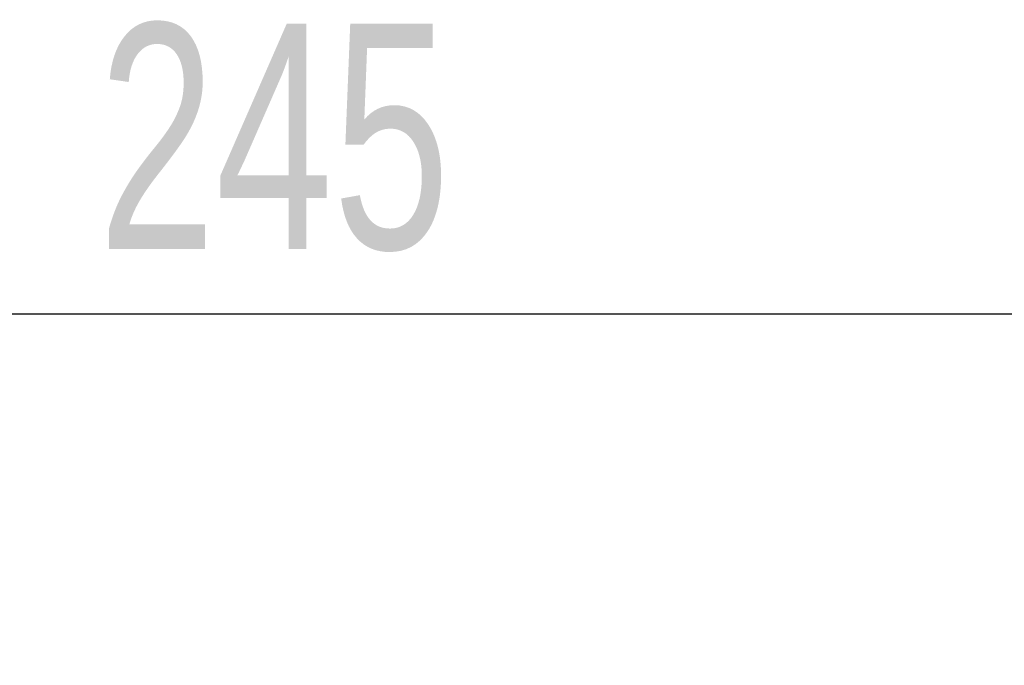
# Model space of a CAD drawing. Header units: millimetres. Extents: x 0 to 420, y 0 to 297.
# Tile 34 of 126: x 137 to 155, y 197 to 209. Entities that reach past the tile are written whole.
import ezdxf

# ---------------------------------------------------------------- set-up
doc = ezdxf.new("R2010")
doc.units = ezdxf.units.MM
doc.layers.add('标注层', color=150, linetype='Continuous')
doc.styles.add('SLDTEXTSTYLE2', font='TXT', dxfattribs={"width": 0.7})
doc.dimstyles.new('SLDDIMSTYLE0', dxfattribs={"dimtxt": 4.850694, "dimasz": 4, "dimexe": 0, "dimexo": 0.0625, "dimgap": 1.212674, "dimtad": 2, "dimlfac": 2, "dimrnd": 1e-09, "dimzin": 12, "dimdsep": 46, "dimtxsty": 'SLDTEXTSTYLE2', "dimsah": 1, "dimcen": 0.09, "dimadec": 0, "dimazin": 3, "dimtfac": 1, "dimtdec": 3, "dimtofl": 0, "dimtmove": 0, "dimatfit": 3, "dimfxl": 1, "dimfrac": 2, "dimtolj": 1, "dimtzin": 12, "dimarcsym": 0})

# ---------------------------------------------------------------- blocks, each defined once
blk = doc.blocks.new('_D_2')
at = {"layer": '标注层'}
for p, q in [((81.402, 187.782), (81.402, 205.782)), ((203.902, 187.782), (203.902, 205.782)), ((81.402, 203.782), (203.902, 203.782))]:
    blk.add_line(p, q, dxfattribs=at)
for points in [[(81.402, 203.782), (85.402, 203.282), (85.402, 204.282)], [(203.902, 203.782), (199.902, 204.282), (199.902, 203.282)]]:
    blk.add_solid(points, dxfattribs=at)
at = {"layer": '标注层', "insert": (138.419, 209.239), "char_height": 4.2333, "attachment_point": 1, "style": 'SLDTEXTSTYLE2'}
blk.add_mtext('245', dxfattribs=at)

msp = doc.modelspace()

# ---------------------------------------------------------------- dimensions: what is measured, and where the dimension line sits
at = {"layer": '标注层'}
dim = msp.add_linear_dim(base=(203.9019, 203.7818), p1=(81.4019, 187.7818), p2=(203.9019, 187.7818), angle=0, dimstyle='SLDDIMSTYLE0', dxfattribs=at)
dim.commit()
dim.dimension.update_dxf_attribs({"geometry": '_D_2', "text_midpoint": (142.6519, 203.7818), "dimtype": 160})

doc.saveas('drawing.dxf')
